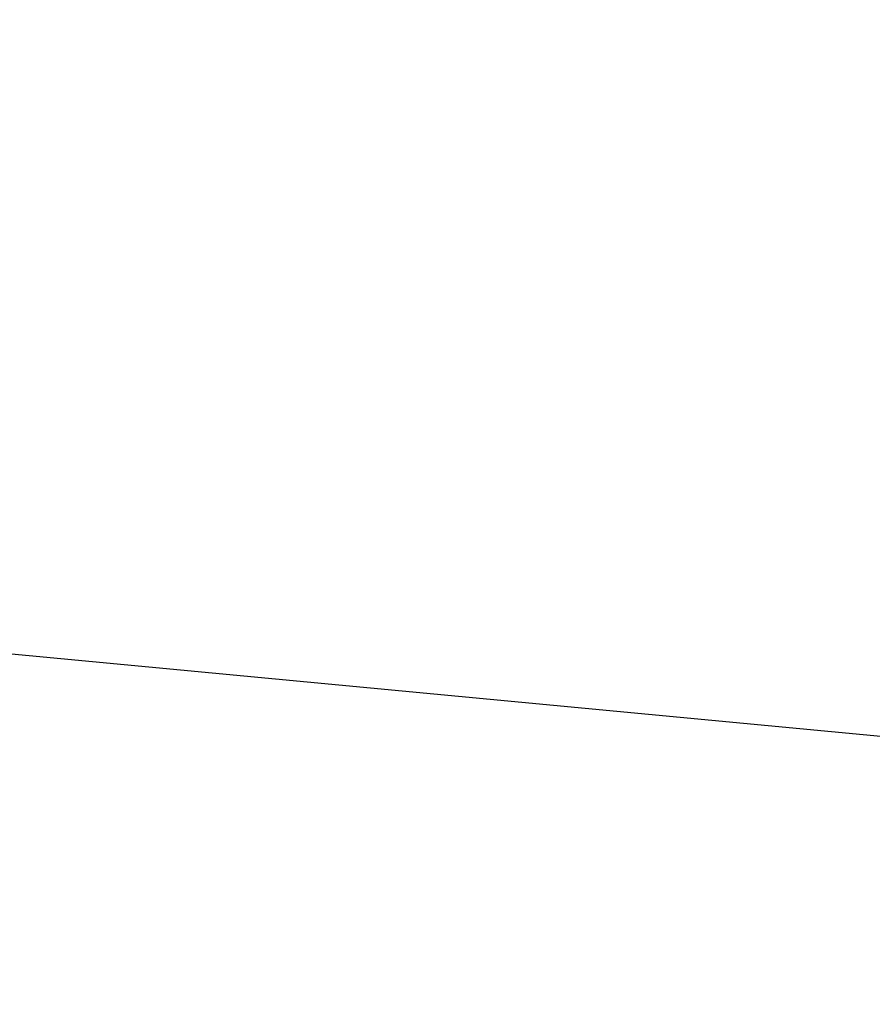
# Model space of a CAD drawing. Extents: x 0 to 363660, y 0 to 4201329.
# Tile 160 of 256: x 360221.73627 to 360221.74104, y 4200495.46029 to 4200495.46581. Entities that reach past the tile are written whole.
import ezdxf

# ---------------------------------------------------------------- set-up
doc = ezdxf.new("R2010")
doc.units = 0
doc.header["$LTSCALE"] = 0.5
doc.header["$MEASUREMENT"] = 0
doc.layers.add('(032) Горизонтали утолщенные', color=32, linetype='Continuous', lineweight=30)

# ---------------------------------------------------------------- blocks, each defined once
blk = doc.blocks.new('gergrgrre')
at = {"layer": '(032) Горизонтали утолщенные', "color": 32}
blk.add_polyline3d([(360221.745167, 4200495.4614065, 546), (360220.39, 4200495.589996, 546), (360218.98, 4200495.690002, 546), (360217.57, 4200495.739998, 546), (360216.2, 4200495.730003, 546), (360214.9, 4200495.639999, 546), (360213.68, 4200495.480003, 546), (360212.51, 4200495.25, 546), (360211.4, 4200494.949997, 546), (360210.33, 4200494.580002, 546), (360209.3, 4200494.139999, 546), (360208.29, 4200493.629997, 546), (360207.29, 4200493.059998, 546), (360206.32, 4200492.410004, 546), (360205.37, 4200491.68, 546), (360204.44, 4200490.860001, 546)], dxfattribs=at)
blk.add_polyline3d([(360221.745167, 4200495.4614065, 546), (360220.39, 4200495.589996, 546), (360218.98, 4200495.690002, 546), (360217.57, 4200495.739998, 546), (360216.2, 4200495.730003, 546), (360214.9, 4200495.639999, 546), (360213.68, 4200495.480003, 546), (360212.51, 4200495.25, 546), (360211.4, 4200494.949997, 546), (360210.33, 4200494.580002, 546), (360209.3, 4200494.139999, 546), (360208.29, 4200493.629997, 546), (360207.29, 4200493.059998, 546), (360206.32, 4200492.410004, 546), (360205.37, 4200491.68, 546), (360204.44, 4200490.860001, 546)], dxfattribs=at)
blk.add_polyline3d([(360221.745167, 4200495.4614065, 546), (360220.39, 4200495.589996, 546), (360218.98, 4200495.690002, 546), (360217.57, 4200495.739998, 546), (360216.2, 4200495.730003, 546), (360214.9, 4200495.639999, 546), (360213.68, 4200495.480003, 546), (360212.51, 4200495.25, 546), (360211.4, 4200494.949997, 546), (360210.33, 4200494.580002, 546), (360209.3, 4200494.139999, 546), (360208.29, 4200493.629997, 546), (360207.29, 4200493.059998, 546), (360206.32, 4200492.410004, 546), (360205.37, 4200491.68, 546), (360204.44, 4200490.860001, 546)], dxfattribs=at)
blk.add_polyline3d([(360221.745167, 4200495.4614065, 546), (360220.39, 4200495.589996, 546), (360218.98, 4200495.690002, 546), (360217.57, 4200495.739998, 546), (360216.2, 4200495.730003, 546), (360214.9, 4200495.639999, 546), (360213.68, 4200495.480003, 546), (360212.51, 4200495.25, 546), (360211.4, 4200494.949997, 546), (360210.33, 4200494.580002, 546), (360209.3, 4200494.139999, 546), (360208.29, 4200493.629997, 546), (360207.29, 4200493.059998, 546), (360206.32, 4200492.410004, 546), (360205.37, 4200491.68, 546), (360204.44, 4200490.860001, 546)], dxfattribs=at)
blk.add_polyline3d([(360221.745167, 4200495.4614065, 546), (360220.39, 4200495.589996, 546), (360218.98, 4200495.690002, 546), (360217.57, 4200495.739998, 546), (360216.2, 4200495.730003, 546), (360214.9, 4200495.639999, 546), (360213.68, 4200495.480003, 546), (360212.51, 4200495.25, 546), (360211.4, 4200494.949997, 546), (360210.33, 4200494.580002, 546), (360209.3, 4200494.139999, 546), (360208.29, 4200493.629997, 546), (360207.29, 4200493.059998, 546), (360206.32, 4200492.410004, 546), (360205.37, 4200491.68, 546), (360204.44, 4200490.860001, 546)], dxfattribs=at)
blk.add_polyline3d([(360221.745167, 4200495.4614065, 546), (360220.39, 4200495.589996, 546), (360218.98, 4200495.690002, 546), (360217.57, 4200495.739998, 546), (360216.2, 4200495.730003, 546), (360214.9, 4200495.639999, 546), (360213.68, 4200495.480003, 546), (360212.51, 4200495.25, 546), (360211.4, 4200494.949997, 546), (360210.33, 4200494.580002, 546), (360209.3, 4200494.139999, 546), (360208.29, 4200493.629997, 546), (360207.29, 4200493.059998, 546), (360206.32, 4200492.410004, 546), (360205.37, 4200491.68, 546), (360204.44, 4200490.860001, 546)], dxfattribs=at)
blk.add_polyline3d([(360221.745167, 4200495.4614065, 546), (360220.39, 4200495.589996, 546), (360218.98, 4200495.690002, 546), (360217.57, 4200495.739998, 546), (360216.2, 4200495.730003, 546), (360214.9, 4200495.639999, 546), (360213.68, 4200495.480003, 546), (360212.51, 4200495.25, 546), (360211.4, 4200494.949997, 546), (360210.33, 4200494.580002, 546), (360209.3, 4200494.139999, 546), (360208.29, 4200493.629997, 546), (360207.29, 4200493.059998, 546), (360206.32, 4200492.410004, 546), (360205.37, 4200491.68, 546), (360204.44, 4200490.860001, 546)], dxfattribs=at)
blk.add_polyline3d([(360221.745167, 4200495.4614065, 546), (360220.39, 4200495.589996, 546), (360218.98, 4200495.690002, 546), (360217.57, 4200495.739998, 546), (360216.2, 4200495.730003, 546), (360214.9, 4200495.639999, 546), (360213.68, 4200495.480003, 546), (360212.51, 4200495.25, 546), (360211.4, 4200494.949997, 546), (360210.33, 4200494.580002, 546), (360209.3, 4200494.139999, 546), (360208.29, 4200493.629997, 546), (360207.29, 4200493.059998, 546), (360206.32, 4200492.410004, 546), (360205.37, 4200491.68, 546), (360204.44, 4200490.860001, 546)], dxfattribs=at)
blk.add_polyline3d([(360221.745167, 4200495.4614065, 546), (360220.39, 4200495.589996, 546), (360218.98, 4200495.690002, 546), (360217.57, 4200495.739998, 546), (360216.2, 4200495.730003, 546), (360214.9, 4200495.639999, 546), (360213.68, 4200495.480003, 546), (360212.51, 4200495.25, 546), (360211.4, 4200494.949997, 546), (360210.33, 4200494.580002, 546), (360209.3, 4200494.139999, 546), (360208.29, 4200493.629997, 546), (360207.29, 4200493.059998, 546), (360206.32, 4200492.410004, 546), (360205.37, 4200491.68, 546), (360204.44, 4200490.860001, 546)], dxfattribs=at)
blk.add_polyline3d([(360221.745167, 4200495.4614065, 546), (360220.39, 4200495.589996, 546), (360218.98, 4200495.690002, 546), (360217.57, 4200495.739998, 546), (360216.2, 4200495.730003, 546), (360214.9, 4200495.639999, 546), (360213.68, 4200495.480003, 546), (360212.51, 4200495.25, 546), (360211.4, 4200494.949997, 546), (360210.33, 4200494.580002, 546), (360209.3, 4200494.139999, 546), (360208.29, 4200493.629997, 546), (360207.29, 4200493.059998, 546), (360206.32, 4200492.410004, 546), (360205.37, 4200491.68, 546), (360204.44, 4200490.860001, 546)], dxfattribs=at)
blk.add_polyline3d([(360221.745167, 4200495.4614065, 546), (360220.39, 4200495.589996, 546), (360218.98, 4200495.690002, 546), (360217.57, 4200495.739998, 546), (360216.2, 4200495.730003, 546), (360214.9, 4200495.639999, 546), (360213.68, 4200495.480003, 546), (360212.51, 4200495.25, 546), (360211.4, 4200494.949997, 546), (360210.33, 4200494.580002, 546), (360209.3, 4200494.139999, 546), (360208.29, 4200493.629997, 546), (360207.29, 4200493.059998, 546), (360206.32, 4200492.410004, 546), (360205.37, 4200491.68, 546), (360204.44, 4200490.860001, 546)], dxfattribs=at)
blk.add_polyline3d([(360221.745167, 4200495.4614065, 546), (360220.39, 4200495.589996, 546), (360218.98, 4200495.690002, 546), (360217.57, 4200495.739998, 546), (360216.2, 4200495.730003, 546), (360214.9, 4200495.639999, 546), (360213.68, 4200495.480003, 546), (360212.51, 4200495.25, 546), (360211.4, 4200494.949997, 546), (360210.33, 4200494.580002, 546), (360209.3, 4200494.139999, 546), (360208.29, 4200493.629997, 546), (360207.29, 4200493.059998, 546), (360206.32, 4200492.410004, 546), (360205.37, 4200491.68, 546), (360204.44, 4200490.860001, 546)], dxfattribs=at)
blk.add_polyline3d([(360221.745167, 4200495.4614065, 546), (360220.39, 4200495.589996, 546), (360218.98, 4200495.690002, 546), (360217.57, 4200495.739998, 546), (360216.2, 4200495.730003, 546), (360214.9, 4200495.639999, 546), (360213.68, 4200495.480003, 546), (360212.51, 4200495.25, 546), (360211.4, 4200494.949997, 546), (360210.33, 4200494.580002, 546), (360209.3, 4200494.139999, 546), (360208.29, 4200493.629997, 546), (360207.29, 4200493.059998, 546), (360206.32, 4200492.410004, 546), (360205.37, 4200491.68, 546), (360204.44, 4200490.860001, 546)], dxfattribs=at)
blk.add_polyline3d([(360221.745167, 4200495.4614065, 546), (360220.39, 4200495.589996, 546), (360218.98, 4200495.690002, 546), (360217.57, 4200495.739998, 546), (360216.2, 4200495.730003, 546), (360214.9, 4200495.639999, 546), (360213.68, 4200495.480003, 546), (360212.51, 4200495.25, 546), (360211.4, 4200494.949997, 546), (360210.33, 4200494.580002, 546), (360209.3, 4200494.139999, 546), (360208.29, 4200493.629997, 546), (360207.29, 4200493.059998, 546), (360206.32, 4200492.410004, 546), (360205.37, 4200491.68, 546), (360204.44, 4200490.860001, 546)], dxfattribs=at)
blk.add_polyline3d([(360221.745167, 4200495.4614065, 546), (360220.39, 4200495.589996, 546), (360218.98, 4200495.690002, 546), (360217.57, 4200495.739998, 546), (360216.2, 4200495.730003, 546), (360214.9, 4200495.639999, 546), (360213.68, 4200495.480003, 546), (360212.51, 4200495.25, 546), (360211.4, 4200494.949997, 546), (360210.33, 4200494.580002, 546), (360209.3, 4200494.139999, 546), (360208.29, 4200493.629997, 546), (360207.29, 4200493.059998, 546), (360206.32, 4200492.410004, 546), (360205.37, 4200491.68, 546), (360204.44, 4200490.860001, 546)], dxfattribs=at)
blk.add_polyline3d([(360221.745167, 4200495.4614065, 546), (360220.39, 4200495.589996, 546), (360218.98, 4200495.690002, 546), (360217.57, 4200495.739998, 546), (360216.2, 4200495.730003, 546), (360214.9, 4200495.639999, 546), (360213.68, 4200495.480003, 546), (360212.51, 4200495.25, 546), (360211.4, 4200494.949997, 546), (360210.33, 4200494.580002, 546), (360209.3, 4200494.139999, 546), (360208.29, 4200493.629997, 546), (360207.29, 4200493.059998, 546), (360206.32, 4200492.410004, 546), (360205.37, 4200491.68, 546), (360204.44, 4200490.860001, 546)], dxfattribs=at)
blk.add_polyline3d([(360221.745167, 4200495.4614065, 546), (360220.39, 4200495.589996, 546), (360218.98, 4200495.690002, 546), (360217.57, 4200495.739998, 546), (360216.2, 4200495.730003, 546), (360214.9, 4200495.639999, 546), (360213.68, 4200495.480003, 546), (360212.51, 4200495.25, 546), (360211.4, 4200494.949997, 546), (360210.33, 4200494.580002, 546), (360209.3, 4200494.139999, 546), (360208.29, 4200493.629997, 546), (360207.29, 4200493.059998, 546), (360206.32, 4200492.410004, 546), (360205.37, 4200491.68, 546), (360204.44, 4200490.860001, 546)], dxfattribs=at)
blk.add_polyline3d([(360221.745167, 4200495.4614065, 546), (360220.39, 4200495.589996, 546), (360218.98, 4200495.690002, 546), (360217.57, 4200495.739998, 546), (360216.2, 4200495.730003, 546), (360214.9, 4200495.639999, 546), (360213.68, 4200495.480003, 546), (360212.51, 4200495.25, 546), (360211.4, 4200494.949997, 546), (360210.33, 4200494.580002, 546), (360209.3, 4200494.139999, 546), (360208.29, 4200493.629997, 546), (360207.29, 4200493.059998, 546), (360206.32, 4200492.410004, 546), (360205.37, 4200491.68, 546), (360204.44, 4200490.860001, 546)], dxfattribs=at)
blk.add_polyline3d([(360221.745167, 4200495.4614065, 546), (360220.39, 4200495.589996, 546), (360218.98, 4200495.690002, 546), (360217.57, 4200495.739998, 546), (360216.2, 4200495.730003, 546), (360214.9, 4200495.639999, 546), (360213.68, 4200495.480003, 546), (360212.51, 4200495.25, 546), (360211.4, 4200494.949997, 546), (360210.33, 4200494.580002, 546), (360209.3, 4200494.139999, 546), (360208.29, 4200493.629997, 546), (360207.29, 4200493.059998, 546), (360206.32, 4200492.410004, 546), (360205.37, 4200491.68, 546), (360204.44, 4200490.860001, 546)], dxfattribs=at)
blk.add_polyline3d([(360221.745167, 4200495.4614065, 546), (360220.39, 4200495.589996, 546), (360218.98, 4200495.690002, 546), (360217.57, 4200495.739998, 546), (360216.2, 4200495.730003, 546), (360214.9, 4200495.639999, 546), (360213.68, 4200495.480003, 546), (360212.51, 4200495.25, 546), (360211.4, 4200494.949997, 546), (360210.33, 4200494.580002, 546), (360209.3, 4200494.139999, 546), (360208.29, 4200493.629997, 546), (360207.29, 4200493.059998, 546), (360206.32, 4200492.410004, 546), (360205.37, 4200491.68, 546), (360204.44, 4200490.860001, 546)], dxfattribs=at)
blk.add_polyline3d([(360221.745167, 4200495.4614065, 546), (360220.39, 4200495.589996, 546), (360218.98, 4200495.690002, 546), (360217.57, 4200495.739998, 546), (360216.2, 4200495.730003, 546), (360214.9, 4200495.639999, 546), (360213.68, 4200495.480003, 546), (360212.51, 4200495.25, 546), (360211.4, 4200494.949997, 546), (360210.33, 4200494.580002, 546), (360209.3, 4200494.139999, 546), (360208.29, 4200493.629997, 546), (360207.29, 4200493.059998, 546), (360206.32, 4200492.410004, 546), (360205.37, 4200491.68, 546), (360204.44, 4200490.860001, 546)], dxfattribs=at)
blk.add_polyline3d([(360221.745167, 4200495.4614065, 546), (360220.39, 4200495.589996, 546), (360218.98, 4200495.690002, 546), (360217.57, 4200495.739998, 546), (360216.2, 4200495.730003, 546), (360214.9, 4200495.639999, 546), (360213.68, 4200495.480003, 546), (360212.51, 4200495.25, 546), (360211.4, 4200494.949997, 546), (360210.33, 4200494.580002, 546), (360209.3, 4200494.139999, 546), (360208.29, 4200493.629997, 546), (360207.29, 4200493.059998, 546), (360206.32, 4200492.410004, 546), (360205.37, 4200491.68, 546), (360204.44, 4200490.860001, 546)], dxfattribs=at)
blk.add_polyline3d([(360221.745167, 4200495.4614065, 546), (360220.39, 4200495.589996, 546), (360218.98, 4200495.690002, 546), (360217.57, 4200495.739998, 546), (360216.2, 4200495.730003, 546), (360214.9, 4200495.639999, 546), (360213.68, 4200495.480003, 546), (360212.51, 4200495.25, 546), (360211.4, 4200494.949997, 546), (360210.33, 4200494.580002, 546), (360209.3, 4200494.139999, 546), (360208.29, 4200493.629997, 546), (360207.29, 4200493.059998, 546), (360206.32, 4200492.410004, 546), (360205.37, 4200491.68, 546), (360204.44, 4200490.860001, 546)], dxfattribs=at)
blk.add_polyline3d([(360221.745167, 4200495.4614065, 546), (360220.39, 4200495.589996, 546), (360218.98, 4200495.690002, 546), (360217.57, 4200495.739998, 546), (360216.2, 4200495.730003, 546), (360214.9, 4200495.639999, 546), (360213.68, 4200495.480003, 546), (360212.51, 4200495.25, 546), (360211.4, 4200494.949997, 546), (360210.33, 4200494.580002, 546), (360209.3, 4200494.139999, 546), (360208.29, 4200493.629997, 546), (360207.29, 4200493.059998, 546), (360206.32, 4200492.410004, 546), (360205.37, 4200491.68, 546), (360204.44, 4200490.860001, 546)], dxfattribs=at)
blk.add_polyline3d([(360221.745167, 4200495.4614065, 546), (360220.39, 4200495.589996, 546), (360218.98, 4200495.690002, 546), (360217.57, 4200495.739998, 546), (360216.2, 4200495.730003, 546), (360214.9, 4200495.639999, 546), (360213.68, 4200495.480003, 546), (360212.51, 4200495.25, 546), (360211.4, 4200494.949997, 546), (360210.33, 4200494.580002, 546), (360209.3, 4200494.139999, 546), (360208.29, 4200493.629997, 546), (360207.29, 4200493.059998, 546), (360206.32, 4200492.410004, 546), (360205.37, 4200491.68, 546), (360204.44, 4200490.860001, 546)], dxfattribs=at)
blk.add_polyline3d([(360221.745167, 4200495.4614065, 546), (360220.39, 4200495.589996, 546), (360218.98, 4200495.690002, 546), (360217.57, 4200495.739998, 546), (360216.2, 4200495.730003, 546), (360214.9, 4200495.639999, 546), (360213.68, 4200495.480003, 546), (360212.51, 4200495.25, 546), (360211.4, 4200494.949997, 546), (360210.33, 4200494.580002, 546), (360209.3, 4200494.139999, 546), (360208.29, 4200493.629997, 546), (360207.29, 4200493.059998, 546), (360206.32, 4200492.410004, 546), (360205.37, 4200491.68, 546), (360204.44, 4200490.860001, 546)], dxfattribs=at)
blk.add_polyline3d([(360221.745167, 4200495.4614065, 546), (360220.39, 4200495.589996, 546), (360218.98, 4200495.690002, 546), (360217.57, 4200495.739998, 546), (360216.2, 4200495.730003, 546), (360214.9, 4200495.639999, 546), (360213.68, 4200495.480003, 546), (360212.51, 4200495.25, 546), (360211.4, 4200494.949997, 546), (360210.33, 4200494.580002, 546), (360209.3, 4200494.139999, 546), (360208.29, 4200493.629997, 546), (360207.29, 4200493.059998, 546), (360206.32, 4200492.410004, 546), (360205.37, 4200491.68, 546), (360204.44, 4200490.860001, 546)], dxfattribs=at)
blk.add_polyline3d([(360221.745167, 4200495.4614065, 546), (360220.39, 4200495.589996, 546), (360218.98, 4200495.690002, 546), (360217.57, 4200495.739998, 546), (360216.2, 4200495.730003, 546), (360214.9, 4200495.639999, 546), (360213.68, 4200495.480003, 546), (360212.51, 4200495.25, 546), (360211.4, 4200494.949997, 546), (360210.33, 4200494.580002, 546), (360209.3, 4200494.139999, 546), (360208.29, 4200493.629997, 546), (360207.29, 4200493.059998, 546), (360206.32, 4200492.410004, 546), (360205.37, 4200491.68, 546), (360204.44, 4200490.860001, 546)], dxfattribs=at)
blk.add_polyline3d([(360221.745167, 4200495.4614065, 546), (360220.39, 4200495.589996, 546), (360218.98, 4200495.690002, 546), (360217.57, 4200495.739998, 546), (360216.2, 4200495.730003, 546), (360214.9, 4200495.639999, 546), (360213.68, 4200495.480003, 546), (360212.51, 4200495.25, 546), (360211.4, 4200494.949997, 546), (360210.33, 4200494.580002, 546), (360209.3, 4200494.139999, 546), (360208.29, 4200493.629997, 546), (360207.29, 4200493.059998, 546), (360206.32, 4200492.410004, 546), (360205.37, 4200491.68, 546), (360204.44, 4200490.860001, 546)], dxfattribs=at)
blk.add_polyline3d([(360221.745167, 4200495.4614065, 546), (360220.39, 4200495.589996, 546), (360218.98, 4200495.690002, 546), (360217.57, 4200495.739998, 546), (360216.2, 4200495.730003, 546), (360214.9, 4200495.639999, 546), (360213.68, 4200495.480003, 546), (360212.51, 4200495.25, 546), (360211.4, 4200494.949997, 546), (360210.33, 4200494.580002, 546), (360209.3, 4200494.139999, 546), (360208.29, 4200493.629997, 546), (360207.29, 4200493.059998, 546), (360206.32, 4200492.410004, 546), (360205.37, 4200491.68, 546), (360204.44, 4200490.860001, 546)], dxfattribs=at)
blk.add_polyline3d([(360221.745167, 4200495.4614065, 546), (360220.39, 4200495.589996, 546), (360218.98, 4200495.690002, 546), (360217.57, 4200495.739998, 546), (360216.2, 4200495.730003, 546), (360214.9, 4200495.639999, 546), (360213.68, 4200495.480003, 546), (360212.51, 4200495.25, 546), (360211.4, 4200494.949997, 546), (360210.33, 4200494.580002, 546), (360209.3, 4200494.139999, 546), (360208.29, 4200493.629997, 546), (360207.29, 4200493.059998, 546), (360206.32, 4200492.410004, 546), (360205.37, 4200491.68, 546), (360204.44, 4200490.860001, 546)], dxfattribs=at)
blk.add_polyline3d([(360221.745167, 4200495.4614065, 546), (360220.39, 4200495.589996, 546), (360218.98, 4200495.690002, 546), (360217.57, 4200495.739998, 546), (360216.2, 4200495.730003, 546), (360214.9, 4200495.639999, 546), (360213.68, 4200495.480003, 546), (360212.51, 4200495.25, 546), (360211.4, 4200494.949997, 546), (360210.33, 4200494.580002, 546), (360209.3, 4200494.139999, 546), (360208.29, 4200493.629997, 546), (360207.29, 4200493.059998, 546), (360206.32, 4200492.410004, 546), (360205.37, 4200491.68, 546), (360204.44, 4200490.860001, 546)], dxfattribs=at)
blk.add_polyline3d([(360221.745167, 4200495.4614065, 546), (360220.39, 4200495.589996, 546), (360218.98, 4200495.690002, 546), (360217.57, 4200495.739998, 546), (360216.2, 4200495.730003, 546), (360214.9, 4200495.639999, 546), (360213.68, 4200495.480003, 546), (360212.51, 4200495.25, 546), (360211.4, 4200494.949997, 546), (360210.33, 4200494.580002, 546), (360209.3, 4200494.139999, 546), (360208.29, 4200493.629997, 546), (360207.29, 4200493.059998, 546), (360206.32, 4200492.410004, 546), (360205.37, 4200491.68, 546), (360204.44, 4200490.860001, 546)], dxfattribs=at)
blk.add_polyline3d([(360221.745167, 4200495.4614065, 546), (360220.39, 4200495.589996, 546), (360218.98, 4200495.690002, 546), (360217.57, 4200495.739998, 546), (360216.2, 4200495.730003, 546), (360214.9, 4200495.639999, 546), (360213.68, 4200495.480003, 546), (360212.51, 4200495.25, 546), (360211.4, 4200494.949997, 546), (360210.33, 4200494.580002, 546), (360209.3, 4200494.139999, 546), (360208.29, 4200493.629997, 546), (360207.29, 4200493.059998, 546), (360206.32, 4200492.410004, 546), (360205.37, 4200491.68, 546), (360204.44, 4200490.860001, 546)], dxfattribs=at)
blk.add_polyline3d([(360221.745167, 4200495.4614065, 546), (360220.39, 4200495.589996, 546), (360218.98, 4200495.690002, 546), (360217.57, 4200495.739998, 546), (360216.2, 4200495.730003, 546), (360214.9, 4200495.639999, 546), (360213.68, 4200495.480003, 546), (360212.51, 4200495.25, 546), (360211.4, 4200494.949997, 546), (360210.33, 4200494.580002, 546), (360209.3, 4200494.139999, 546), (360208.29, 4200493.629997, 546), (360207.29, 4200493.059998, 546), (360206.32, 4200492.410004, 546), (360205.37, 4200491.68, 546), (360204.44, 4200490.860001, 546)], dxfattribs=at)
blk.add_polyline3d([(360221.745167, 4200495.4614065, 546), (360220.39, 4200495.589996, 546), (360218.98, 4200495.690002, 546), (360217.57, 4200495.739998, 546), (360216.2, 4200495.730003, 546), (360214.9, 4200495.639999, 546), (360213.68, 4200495.480003, 546), (360212.51, 4200495.25, 546), (360211.4, 4200494.949997, 546), (360210.33, 4200494.580002, 546), (360209.3, 4200494.139999, 546), (360208.29, 4200493.629997, 546), (360207.29, 4200493.059998, 546), (360206.32, 4200492.410004, 546), (360205.37, 4200491.68, 546), (360204.44, 4200490.860001, 546)], dxfattribs=at)
blk.add_polyline3d([(360221.745167, 4200495.4614065, 546), (360220.39, 4200495.589996, 546), (360218.98, 4200495.690002, 546), (360217.57, 4200495.739998, 546), (360216.2, 4200495.730003, 546), (360214.9, 4200495.639999, 546), (360213.68, 4200495.480003, 546), (360212.51, 4200495.25, 546), (360211.4, 4200494.949997, 546), (360210.33, 4200494.580002, 546), (360209.3, 4200494.139999, 546), (360208.29, 4200493.629997, 546), (360207.29, 4200493.059998, 546), (360206.32, 4200492.410004, 546), (360205.37, 4200491.68, 546), (360204.44, 4200490.860001, 546)], dxfattribs=at)
blk.add_polyline3d([(360221.745167, 4200495.4614065, 546), (360220.39, 4200495.589996, 546), (360218.98, 4200495.690002, 546), (360217.57, 4200495.739998, 546), (360216.2, 4200495.730003, 546), (360214.9, 4200495.639999, 546), (360213.68, 4200495.480003, 546), (360212.51, 4200495.25, 546), (360211.4, 4200494.949997, 546), (360210.33, 4200494.580002, 546), (360209.3, 4200494.139999, 546), (360208.29, 4200493.629997, 546), (360207.29, 4200493.059998, 546), (360206.32, 4200492.410004, 546), (360205.37, 4200491.68, 546), (360204.44, 4200490.860001, 546)], dxfattribs=at)
blk.add_polyline3d([(360221.745167, 4200495.4614065, 546), (360220.39, 4200495.589996, 546), (360218.98, 4200495.690002, 546), (360217.57, 4200495.739998, 546), (360216.2, 4200495.730003, 546), (360214.9, 4200495.639999, 546), (360213.68, 4200495.480003, 546), (360212.51, 4200495.25, 546), (360211.4, 4200494.949997, 546), (360210.33, 4200494.580002, 546), (360209.3, 4200494.139999, 546), (360208.29, 4200493.629997, 546), (360207.29, 4200493.059998, 546), (360206.32, 4200492.410004, 546), (360205.37, 4200491.68, 546), (360204.44, 4200490.860001, 546)], dxfattribs=at)
blk.add_polyline3d([(360221.745167, 4200495.4614065, 546), (360220.39, 4200495.589996, 546), (360218.98, 4200495.690002, 546), (360217.57, 4200495.739998, 546), (360216.2, 4200495.730003, 546), (360214.9, 4200495.639999, 546), (360213.68, 4200495.480003, 546), (360212.51, 4200495.25, 546), (360211.4, 4200494.949997, 546), (360210.33, 4200494.580002, 546), (360209.3, 4200494.139999, 546), (360208.29, 4200493.629997, 546), (360207.29, 4200493.059998, 546), (360206.32, 4200492.410004, 546), (360205.37, 4200491.68, 546), (360204.44, 4200490.860001, 546)], dxfattribs=at)
blk.add_polyline3d([(360221.745167, 4200495.4614065, 546), (360220.39, 4200495.589996, 546), (360218.98, 4200495.690002, 546), (360217.57, 4200495.739998, 546), (360216.2, 4200495.730003, 546), (360214.9, 4200495.639999, 546), (360213.68, 4200495.480003, 546), (360212.51, 4200495.25, 546), (360211.4, 4200494.949997, 546), (360210.33, 4200494.580002, 546), (360209.3, 4200494.139999, 546), (360208.29, 4200493.629997, 546), (360207.29, 4200493.059998, 546), (360206.32, 4200492.410004, 546), (360205.37, 4200491.68, 546), (360204.44, 4200490.860001, 546)], dxfattribs=at)
blk.add_polyline3d([(360221.745167, 4200495.4614065, 546), (360220.39, 4200495.589996, 546), (360218.98, 4200495.690002, 546), (360217.57, 4200495.739998, 546), (360216.2, 4200495.730003, 546), (360214.9, 4200495.639999, 546), (360213.68, 4200495.480003, 546), (360212.51, 4200495.25, 546), (360211.4, 4200494.949997, 546), (360210.33, 4200494.580002, 546), (360209.3, 4200494.139999, 546), (360208.29, 4200493.629997, 546), (360207.29, 4200493.059998, 546), (360206.32, 4200492.410004, 546), (360205.37, 4200491.68, 546), (360204.44, 4200490.860001, 546)], dxfattribs=at)
blk.add_polyline3d([(360221.745167, 4200495.4614065, 546), (360220.39, 4200495.589996, 546), (360218.98, 4200495.690002, 546), (360217.57, 4200495.739998, 546), (360216.2, 4200495.730003, 546), (360214.9, 4200495.639999, 546), (360213.68, 4200495.480003, 546), (360212.51, 4200495.25, 546), (360211.4, 4200494.949997, 546), (360210.33, 4200494.580002, 546), (360209.3, 4200494.139999, 546), (360208.29, 4200493.629997, 546), (360207.29, 4200493.059998, 546), (360206.32, 4200492.410004, 546), (360205.37, 4200491.68, 546), (360204.44, 4200490.860001, 546)], dxfattribs=at)
blk.add_polyline3d([(360221.745167, 4200495.4614065, 546), (360220.39, 4200495.589996, 546), (360218.98, 4200495.690002, 546), (360217.57, 4200495.739998, 546), (360216.2, 4200495.730003, 546), (360214.9, 4200495.639999, 546), (360213.68, 4200495.480003, 546), (360212.51, 4200495.25, 546), (360211.4, 4200494.949997, 546), (360210.33, 4200494.580002, 546), (360209.3, 4200494.139999, 546), (360208.29, 4200493.629997, 546), (360207.29, 4200493.059998, 546), (360206.32, 4200492.410004, 546), (360205.37, 4200491.68, 546), (360204.44, 4200490.860001, 546)], dxfattribs=at)
blk.add_polyline3d([(360221.745167, 4200495.4614065, 546), (360220.39, 4200495.589996, 546), (360218.98, 4200495.690002, 546), (360217.57, 4200495.739998, 546), (360216.2, 4200495.730003, 546), (360214.9, 4200495.639999, 546), (360213.68, 4200495.480003, 546), (360212.51, 4200495.25, 546), (360211.4, 4200494.949997, 546), (360210.33, 4200494.580002, 546), (360209.3, 4200494.139999, 546), (360208.29, 4200493.629997, 546), (360207.29, 4200493.059998, 546), (360206.32, 4200492.410004, 546), (360205.37, 4200491.68, 546), (360204.44, 4200490.860001, 546)], dxfattribs=at)
blk.add_polyline3d([(360221.745167, 4200495.4614065, 546), (360220.39, 4200495.589996, 546), (360218.98, 4200495.690002, 546), (360217.57, 4200495.739998, 546), (360216.2, 4200495.730003, 546), (360214.9, 4200495.639999, 546), (360213.68, 4200495.480003, 546), (360212.51, 4200495.25, 546), (360211.4, 4200494.949997, 546), (360210.33, 4200494.580002, 546), (360209.3, 4200494.139999, 546), (360208.29, 4200493.629997, 546), (360207.29, 4200493.059998, 546), (360206.32, 4200492.410004, 546), (360205.37, 4200491.68, 546), (360204.44, 4200490.860001, 546)], dxfattribs=at)
blk.add_polyline3d([(360221.745167, 4200495.4614065, 546), (360220.39, 4200495.589996, 546), (360218.98, 4200495.690002, 546), (360217.57, 4200495.739998, 546), (360216.2, 4200495.730003, 546), (360214.9, 4200495.639999, 546), (360213.68, 4200495.480003, 546), (360212.51, 4200495.25, 546), (360211.4, 4200494.949997, 546), (360210.33, 4200494.580002, 546), (360209.3, 4200494.139999, 546), (360208.29, 4200493.629997, 546), (360207.29, 4200493.059998, 546), (360206.32, 4200492.410004, 546), (360205.37, 4200491.68, 546), (360204.44, 4200490.860001, 546)], dxfattribs=at)
blk.add_polyline3d([(360221.745167, 4200495.4614065, 546), (360220.39, 4200495.589996, 546), (360218.98, 4200495.690002, 546), (360217.57, 4200495.739998, 546), (360216.2, 4200495.730003, 546), (360214.9, 4200495.639999, 546), (360213.68, 4200495.480003, 546), (360212.51, 4200495.25, 546), (360211.4, 4200494.949997, 546), (360210.33, 4200494.580002, 546), (360209.3, 4200494.139999, 546), (360208.29, 4200493.629997, 546), (360207.29, 4200493.059998, 546), (360206.32, 4200492.410004, 546), (360205.37, 4200491.68, 546), (360204.44, 4200490.860001, 546)], dxfattribs=at)
blk.add_polyline3d([(360221.745167, 4200495.4614065, 546), (360220.39, 4200495.589996, 546), (360218.98, 4200495.690002, 546), (360217.57, 4200495.739998, 546), (360216.2, 4200495.730003, 546), (360214.9, 4200495.639999, 546), (360213.68, 4200495.480003, 546), (360212.51, 4200495.25, 546), (360211.4, 4200494.949997, 546), (360210.33, 4200494.580002, 546), (360209.3, 4200494.139999, 546), (360208.29, 4200493.629997, 546), (360207.29, 4200493.059998, 546), (360206.32, 4200492.410004, 546), (360205.37, 4200491.68, 546), (360204.44, 4200490.860001, 546)], dxfattribs=at)
blk.add_polyline3d([(360221.745167, 4200495.4614065, 546), (360220.39, 4200495.589996, 546), (360218.98, 4200495.690002, 546), (360217.57, 4200495.739998, 546), (360216.2, 4200495.730003, 546), (360214.9, 4200495.639999, 546), (360213.68, 4200495.480003, 546), (360212.51, 4200495.25, 546), (360211.4, 4200494.949997, 546), (360210.33, 4200494.580002, 546), (360209.3, 4200494.139999, 546), (360208.29, 4200493.629997, 546), (360207.29, 4200493.059998, 546), (360206.32, 4200492.410004, 546), (360205.37, 4200491.68, 546), (360204.44, 4200490.860001, 546)], dxfattribs=at)
blk.add_polyline3d([(360221.745167, 4200495.4614065, 546), (360220.39, 4200495.589996, 546), (360218.98, 4200495.690002, 546), (360217.57, 4200495.739998, 546), (360216.2, 4200495.730003, 546), (360214.9, 4200495.639999, 546), (360213.68, 4200495.480003, 546), (360212.51, 4200495.25, 546), (360211.4, 4200494.949997, 546), (360210.33, 4200494.580002, 546), (360209.3, 4200494.139999, 546), (360208.29, 4200493.629997, 546), (360207.29, 4200493.059998, 546), (360206.32, 4200492.410004, 546), (360205.37, 4200491.68, 546), (360204.44, 4200490.860001, 546)], dxfattribs=at)
blk.add_polyline3d([(360221.745167, 4200495.4614065, 546), (360220.39, 4200495.589996, 546), (360218.98, 4200495.690002, 546), (360217.57, 4200495.739998, 546), (360216.2, 4200495.730003, 546), (360214.9, 4200495.639999, 546), (360213.68, 4200495.480003, 546), (360212.51, 4200495.25, 546), (360211.4, 4200494.949997, 546), (360210.33, 4200494.580002, 546), (360209.3, 4200494.139999, 546), (360208.29, 4200493.629997, 546), (360207.29, 4200493.059998, 546), (360206.32, 4200492.410004, 546), (360205.37, 4200491.68, 546), (360204.44, 4200490.860001, 546)], dxfattribs=at)
blk.add_polyline3d([(360221.745167, 4200495.4614065, 546), (360220.39, 4200495.589996, 546), (360218.98, 4200495.690002, 546), (360217.57, 4200495.739998, 546), (360216.2, 4200495.730003, 546), (360214.9, 4200495.639999, 546), (360213.68, 4200495.480003, 546), (360212.51, 4200495.25, 546), (360211.4, 4200494.949997, 546), (360210.33, 4200494.580002, 546), (360209.3, 4200494.139999, 546), (360208.29, 4200493.629997, 546), (360207.29, 4200493.059998, 546), (360206.32, 4200492.410004, 546), (360205.37, 4200491.68, 546), (360204.44, 4200490.860001, 546)], dxfattribs=at)
blk.add_polyline3d([(360221.745167, 4200495.4614065, 546), (360220.39, 4200495.589996, 546), (360218.98, 4200495.690002, 546), (360217.57, 4200495.739998, 546), (360216.2, 4200495.730003, 546), (360214.9, 4200495.639999, 546), (360213.68, 4200495.480003, 546), (360212.51, 4200495.25, 546), (360211.4, 4200494.949997, 546), (360210.33, 4200494.580002, 546), (360209.3, 4200494.139999, 546), (360208.29, 4200493.629997, 546), (360207.29, 4200493.059998, 546), (360206.32, 4200492.410004, 546), (360205.37, 4200491.68, 546), (360204.44, 4200490.860001, 546)], dxfattribs=at)
blk.add_polyline3d([(360221.745167, 4200495.4614065, 546), (360220.39, 4200495.589996, 546), (360218.98, 4200495.690002, 546), (360217.57, 4200495.739998, 546), (360216.2, 4200495.730003, 546), (360214.9, 4200495.639999, 546), (360213.68, 4200495.480003, 546), (360212.51, 4200495.25, 546), (360211.4, 4200494.949997, 546), (360210.33, 4200494.580002, 546), (360209.3, 4200494.139999, 546), (360208.29, 4200493.629997, 546), (360207.29, 4200493.059998, 546), (360206.32, 4200492.410004, 546), (360205.37, 4200491.68, 546), (360204.44, 4200490.860001, 546)], dxfattribs=at)
blk.add_polyline3d([(360221.745167, 4200495.4614065, 546), (360220.39, 4200495.589996, 546), (360218.98, 4200495.690002, 546), (360217.57, 4200495.739998, 546), (360216.2, 4200495.730003, 546), (360214.9, 4200495.639999, 546), (360213.68, 4200495.480003, 546), (360212.51, 4200495.25, 546), (360211.4, 4200494.949997, 546), (360210.33, 4200494.580002, 546), (360209.3, 4200494.139999, 546), (360208.29, 4200493.629997, 546), (360207.29, 4200493.059998, 546), (360206.32, 4200492.410004, 546), (360205.37, 4200491.68, 546), (360204.44, 4200490.860001, 546)], dxfattribs=at)
blk.add_polyline3d([(360221.745167, 4200495.4614065, 546), (360220.39, 4200495.589996, 546), (360218.98, 4200495.690002, 546), (360217.57, 4200495.739998, 546), (360216.2, 4200495.730003, 546), (360214.9, 4200495.639999, 546), (360213.68, 4200495.480003, 546), (360212.51, 4200495.25, 546), (360211.4, 4200494.949997, 546), (360210.33, 4200494.580002, 546), (360209.3, 4200494.139999, 546), (360208.29, 4200493.629997, 546), (360207.29, 4200493.059998, 546), (360206.32, 4200492.410004, 546), (360205.37, 4200491.68, 546), (360204.44, 4200490.860001, 546)], dxfattribs=at)
blk.add_polyline3d([(360221.745167, 4200495.4614065, 546), (360220.39, 4200495.589996, 546), (360218.98, 4200495.690002, 546), (360217.57, 4200495.739998, 546), (360216.2, 4200495.730003, 546), (360214.9, 4200495.639999, 546), (360213.68, 4200495.480003, 546), (360212.51, 4200495.25, 546), (360211.4, 4200494.949997, 546), (360210.33, 4200494.580002, 546), (360209.3, 4200494.139999, 546), (360208.29, 4200493.629997, 546), (360207.29, 4200493.059998, 546), (360206.32, 4200492.410004, 546), (360205.37, 4200491.68, 546), (360204.44, 4200490.860001, 546)], dxfattribs=at)
blk.add_polyline3d([(360221.745167, 4200495.4614065, 546), (360220.39, 4200495.589996, 546), (360218.98, 4200495.690002, 546), (360217.57, 4200495.739998, 546), (360216.2, 4200495.730003, 546), (360214.9, 4200495.639999, 546), (360213.68, 4200495.480003, 546), (360212.51, 4200495.25, 546), (360211.4, 4200494.949997, 546), (360210.33, 4200494.580002, 546), (360209.3, 4200494.139999, 546), (360208.29, 4200493.629997, 546), (360207.29, 4200493.059998, 546), (360206.32, 4200492.410004, 546), (360205.37, 4200491.68, 546), (360204.44, 4200490.860001, 546)], dxfattribs=at)
blk.add_polyline3d([(360221.745167, 4200495.4614065, 546), (360220.39, 4200495.589996, 546), (360218.98, 4200495.690002, 546), (360217.57, 4200495.739998, 546), (360216.2, 4200495.730003, 546), (360214.9, 4200495.639999, 546), (360213.68, 4200495.480003, 546), (360212.51, 4200495.25, 546), (360211.4, 4200494.949997, 546), (360210.33, 4200494.580002, 546), (360209.3, 4200494.139999, 546), (360208.29, 4200493.629997, 546), (360207.29, 4200493.059998, 546), (360206.32, 4200492.410004, 546), (360205.37, 4200491.68, 546), (360204.44, 4200490.860001, 546)], dxfattribs=at)
blk.add_polyline3d([(360221.745167, 4200495.4614065, 546), (360220.39, 4200495.589996, 546), (360218.98, 4200495.690002, 546), (360217.57, 4200495.739998, 546), (360216.2, 4200495.730003, 546), (360214.9, 4200495.639999, 546), (360213.68, 4200495.480003, 546), (360212.51, 4200495.25, 546), (360211.4, 4200494.949997, 546), (360210.33, 4200494.580002, 546), (360209.3, 4200494.139999, 546), (360208.29, 4200493.629997, 546), (360207.29, 4200493.059998, 546), (360206.32, 4200492.410004, 546), (360205.37, 4200491.68, 546), (360204.44, 4200490.860001, 546)], dxfattribs=at)
blk.add_polyline3d([(360221.745167, 4200495.4614065, 546), (360220.39, 4200495.589996, 546), (360218.98, 4200495.690002, 546), (360217.57, 4200495.739998, 546), (360216.2, 4200495.730003, 546), (360214.9, 4200495.639999, 546), (360213.68, 4200495.480003, 546), (360212.51, 4200495.25, 546), (360211.4, 4200494.949997, 546), (360210.33, 4200494.580002, 546), (360209.3, 4200494.139999, 546), (360208.29, 4200493.629997, 546), (360207.29, 4200493.059998, 546), (360206.32, 4200492.410004, 546), (360205.37, 4200491.68, 546), (360204.44, 4200490.860001, 546)], dxfattribs=at)
blk.add_polyline3d([(360221.745167, 4200495.4614065, 546), (360220.39, 4200495.589996, 546), (360218.98, 4200495.690002, 546), (360217.57, 4200495.739998, 546), (360216.2, 4200495.730003, 546), (360214.9, 4200495.639999, 546), (360213.68, 4200495.480003, 546), (360212.51, 4200495.25, 546), (360211.4, 4200494.949997, 546), (360210.33, 4200494.580002, 546), (360209.3, 4200494.139999, 546), (360208.29, 4200493.629997, 546), (360207.29, 4200493.059998, 546), (360206.32, 4200492.410004, 546), (360205.37, 4200491.68, 546), (360204.44, 4200490.860001, 546)], dxfattribs=at)
blk.add_polyline3d([(360221.745167, 4200495.4614065, 546), (360220.39, 4200495.589996, 546), (360218.98, 4200495.690002, 546), (360217.57, 4200495.739998, 546), (360216.2, 4200495.730003, 546), (360214.9, 4200495.639999, 546), (360213.68, 4200495.480003, 546), (360212.51, 4200495.25, 546), (360211.4, 4200494.949997, 546), (360210.33, 4200494.580002, 546), (360209.3, 4200494.139999, 546), (360208.29, 4200493.629997, 546), (360207.29, 4200493.059998, 546), (360206.32, 4200492.410004, 546), (360205.37, 4200491.68, 546), (360204.44, 4200490.860001, 546)], dxfattribs=at)
blk.add_polyline3d([(360221.745167, 4200495.4614065, 546), (360220.39, 4200495.589996, 546), (360218.98, 4200495.690002, 546), (360217.57, 4200495.739998, 546), (360216.2, 4200495.730003, 546), (360214.9, 4200495.639999, 546), (360213.68, 4200495.480003, 546), (360212.51, 4200495.25, 546), (360211.4, 4200494.949997, 546), (360210.33, 4200494.580002, 546), (360209.3, 4200494.139999, 546), (360208.29, 4200493.629997, 546), (360207.29, 4200493.059998, 546), (360206.32, 4200492.410004, 546), (360205.37, 4200491.68, 546), (360204.44, 4200490.860001, 546)], dxfattribs=at)
blk.add_polyline3d([(360221.745167, 4200495.4614065, 546), (360220.39, 4200495.589996, 546), (360218.98, 4200495.690002, 546), (360217.57, 4200495.739998, 546), (360216.2, 4200495.730003, 546), (360214.9, 4200495.639999, 546), (360213.68, 4200495.480003, 546), (360212.51, 4200495.25, 546), (360211.4, 4200494.949997, 546), (360210.33, 4200494.580002, 546), (360209.3, 4200494.139999, 546), (360208.29, 4200493.629997, 546), (360207.29, 4200493.059998, 546), (360206.32, 4200492.410004, 546), (360205.37, 4200491.68, 546), (360204.44, 4200490.860001, 546)], dxfattribs=at)
blk.add_polyline3d([(360221.745167, 4200495.4614065, 546), (360220.39, 4200495.589996, 546), (360218.98, 4200495.690002, 546), (360217.57, 4200495.739998, 546), (360216.2, 4200495.730003, 546), (360214.9, 4200495.639999, 546), (360213.68, 4200495.480003, 546), (360212.51, 4200495.25, 546), (360211.4, 4200494.949997, 546), (360210.33, 4200494.580002, 546), (360209.3, 4200494.139999, 546), (360208.29, 4200493.629997, 546), (360207.29, 4200493.059998, 546), (360206.32, 4200492.410004, 546), (360205.37, 4200491.68, 546), (360204.44, 4200490.860001, 546)], dxfattribs=at)
blk.add_polyline3d([(360221.745167, 4200495.4614065, 546), (360220.39, 4200495.589996, 546), (360218.98, 4200495.690002, 546), (360217.57, 4200495.739998, 546), (360216.2, 4200495.730003, 546), (360214.9, 4200495.639999, 546), (360213.68, 4200495.480003, 546), (360212.51, 4200495.25, 546), (360211.4, 4200494.949997, 546), (360210.33, 4200494.580002, 546), (360209.3, 4200494.139999, 546), (360208.29, 4200493.629997, 546), (360207.29, 4200493.059998, 546), (360206.32, 4200492.410004, 546), (360205.37, 4200491.68, 546), (360204.44, 4200490.860001, 546)], dxfattribs=at)
blk.add_polyline3d([(360221.745167, 4200495.4614065, 546), (360220.39, 4200495.589996, 546), (360218.98, 4200495.690002, 546), (360217.57, 4200495.739998, 546), (360216.2, 4200495.730003, 546), (360214.9, 4200495.639999, 546), (360213.68, 4200495.480003, 546), (360212.51, 4200495.25, 546), (360211.4, 4200494.949997, 546), (360210.33, 4200494.580002, 546), (360209.3, 4200494.139999, 546), (360208.29, 4200493.629997, 546), (360207.29, 4200493.059998, 546), (360206.32, 4200492.410004, 546), (360205.37, 4200491.68, 546), (360204.44, 4200490.860001, 546)], dxfattribs=at)
blk.add_polyline3d([(360221.745167, 4200495.4614065, 546), (360220.39, 4200495.589996, 546), (360218.98, 4200495.690002, 546), (360217.57, 4200495.739998, 546), (360216.2, 4200495.730003, 546), (360214.9, 4200495.639999, 546), (360213.68, 4200495.480003, 546), (360212.51, 4200495.25, 546), (360211.4, 4200494.949997, 546), (360210.33, 4200494.580002, 546), (360209.3, 4200494.139999, 546), (360208.29, 4200493.629997, 546), (360207.29, 4200493.059998, 546), (360206.32, 4200492.410004, 546), (360205.37, 4200491.68, 546), (360204.44, 4200490.860001, 546)], dxfattribs=at)
blk.add_polyline3d([(360221.745167, 4200495.4614065, 546), (360220.39, 4200495.589996, 546), (360218.98, 4200495.690002, 546), (360217.57, 4200495.739998, 546), (360216.2, 4200495.730003, 546), (360214.9, 4200495.639999, 546), (360213.68, 4200495.480003, 546), (360212.51, 4200495.25, 546), (360211.4, 4200494.949997, 546), (360210.33, 4200494.580002, 546), (360209.3, 4200494.139999, 546), (360208.29, 4200493.629997, 546), (360207.29, 4200493.059998, 546), (360206.32, 4200492.410004, 546), (360205.37, 4200491.68, 546), (360204.44, 4200490.860001, 546)], dxfattribs=at)
blk.add_polyline3d([(360221.745167, 4200495.4614065, 546), (360220.39, 4200495.589996, 546), (360218.98, 4200495.690002, 546), (360217.57, 4200495.739998, 546), (360216.2, 4200495.730003, 546), (360214.9, 4200495.639999, 546), (360213.68, 4200495.480003, 546), (360212.51, 4200495.25, 546), (360211.4, 4200494.949997, 546), (360210.33, 4200494.580002, 546), (360209.3, 4200494.139999, 546), (360208.29, 4200493.629997, 546), (360207.29, 4200493.059998, 546), (360206.32, 4200492.410004, 546), (360205.37, 4200491.68, 546), (360204.44, 4200490.860001, 546)], dxfattribs=at)
blk.add_polyline3d([(360221.745167, 4200495.4614065, 546), (360220.39, 4200495.589996, 546), (360218.98, 4200495.690002, 546), (360217.57, 4200495.739998, 546), (360216.2, 4200495.730003, 546), (360214.9, 4200495.639999, 546), (360213.68, 4200495.480003, 546), (360212.51, 4200495.25, 546), (360211.4, 4200494.949997, 546), (360210.33, 4200494.580002, 546), (360209.3, 4200494.139999, 546), (360208.29, 4200493.629997, 546), (360207.29, 4200493.059998, 546), (360206.32, 4200492.410004, 546), (360205.37, 4200491.68, 546), (360204.44, 4200490.860001, 546)], dxfattribs=at)
blk.add_polyline3d([(360221.745167, 4200495.4614065, 546), (360220.39, 4200495.589996, 546), (360218.98, 4200495.690002, 546), (360217.57, 4200495.739998, 546), (360216.2, 4200495.730003, 546), (360214.9, 4200495.639999, 546), (360213.68, 4200495.480003, 546), (360212.51, 4200495.25, 546), (360211.4, 4200494.949997, 546), (360210.33, 4200494.580002, 546), (360209.3, 4200494.139999, 546), (360208.29, 4200493.629997, 546), (360207.29, 4200493.059998, 546), (360206.32, 4200492.410004, 546), (360205.37, 4200491.68, 546), (360204.44, 4200490.860001, 546)], dxfattribs=at)
blk.add_polyline3d([(360221.745167, 4200495.4614065, 546), (360220.39, 4200495.589996, 546), (360218.98, 4200495.690002, 546), (360217.57, 4200495.739998, 546), (360216.2, 4200495.730003, 546), (360214.9, 4200495.639999, 546), (360213.68, 4200495.480003, 546), (360212.51, 4200495.25, 546), (360211.4, 4200494.949997, 546), (360210.33, 4200494.580002, 546), (360209.3, 4200494.139999, 546), (360208.29, 4200493.629997, 546), (360207.29, 4200493.059998, 546), (360206.32, 4200492.410004, 546), (360205.37, 4200491.68, 546), (360204.44, 4200490.860001, 546)], dxfattribs=at)
blk.add_polyline3d([(360221.745167, 4200495.4614065, 546), (360220.39, 4200495.589996, 546), (360218.98, 4200495.690002, 546), (360217.57, 4200495.739998, 546), (360216.2, 4200495.730003, 546), (360214.9, 4200495.639999, 546), (360213.68, 4200495.480003, 546), (360212.51, 4200495.25, 546), (360211.4, 4200494.949997, 546), (360210.33, 4200494.580002, 546), (360209.3, 4200494.139999, 546), (360208.29, 4200493.629997, 546), (360207.29, 4200493.059998, 546), (360206.32, 4200492.410004, 546), (360205.37, 4200491.68, 546), (360204.44, 4200490.860001, 546)], dxfattribs=at)
blk.add_polyline3d([(360221.745167, 4200495.4614065, 546), (360220.39, 4200495.589996, 546), (360218.98, 4200495.690002, 546), (360217.57, 4200495.739998, 546), (360216.2, 4200495.730003, 546), (360214.9, 4200495.639999, 546), (360213.68, 4200495.480003, 546), (360212.51, 4200495.25, 546), (360211.4, 4200494.949997, 546), (360210.33, 4200494.580002, 546), (360209.3, 4200494.139999, 546), (360208.29, 4200493.629997, 546), (360207.29, 4200493.059998, 546), (360206.32, 4200492.410004, 546), (360205.37, 4200491.68, 546), (360204.44, 4200490.860001, 546)], dxfattribs=at)
blk.add_polyline3d([(360221.745167, 4200495.4614065, 546), (360220.39, 4200495.589996, 546), (360218.98, 4200495.690002, 546), (360217.57, 4200495.739998, 546), (360216.2, 4200495.730003, 546), (360214.9, 4200495.639999, 546), (360213.68, 4200495.480003, 546), (360212.51, 4200495.25, 546), (360211.4, 4200494.949997, 546), (360210.33, 4200494.580002, 546), (360209.3, 4200494.139999, 546), (360208.29, 4200493.629997, 546), (360207.29, 4200493.059998, 546), (360206.32, 4200492.410004, 546), (360205.37, 4200491.68, 546), (360204.44, 4200490.860001, 546)], dxfattribs=at)
blk.add_polyline3d([(360221.745167, 4200495.4614065, 546), (360220.39, 4200495.589996, 546), (360218.98, 4200495.690002, 546), (360217.57, 4200495.739998, 546), (360216.2, 4200495.730003, 546), (360214.9, 4200495.639999, 546), (360213.68, 4200495.480003, 546), (360212.51, 4200495.25, 546), (360211.4, 4200494.949997, 546), (360210.33, 4200494.580002, 546), (360209.3, 4200494.139999, 546), (360208.29, 4200493.629997, 546), (360207.29, 4200493.059998, 546), (360206.32, 4200492.410004, 546), (360205.37, 4200491.68, 546), (360204.44, 4200490.860001, 546)], dxfattribs=at)
blk.add_polyline3d([(360221.745167, 4200495.4614065, 546), (360220.39, 4200495.589996, 546), (360218.98, 4200495.690002, 546), (360217.57, 4200495.739998, 546), (360216.2, 4200495.730003, 546), (360214.9, 4200495.639999, 546), (360213.68, 4200495.480003, 546), (360212.51, 4200495.25, 546), (360211.4, 4200494.949997, 546), (360210.33, 4200494.580002, 546), (360209.3, 4200494.139999, 546), (360208.29, 4200493.629997, 546), (360207.29, 4200493.059998, 546), (360206.32, 4200492.410004, 546), (360205.37, 4200491.68, 546), (360204.44, 4200490.860001, 546)], dxfattribs=at)
blk.add_polyline3d([(360221.745167, 4200495.4614065, 546), (360220.39, 4200495.589996, 546), (360218.98, 4200495.690002, 546), (360217.57, 4200495.739998, 546), (360216.2, 4200495.730003, 546), (360214.9, 4200495.639999, 546), (360213.68, 4200495.480003, 546), (360212.51, 4200495.25, 546), (360211.4, 4200494.949997, 546), (360210.33, 4200494.580002, 546), (360209.3, 4200494.139999, 546), (360208.29, 4200493.629997, 546), (360207.29, 4200493.059998, 546), (360206.32, 4200492.410004, 546), (360205.37, 4200491.68, 546), (360204.44, 4200490.860001, 546)], dxfattribs=at)
blk.add_polyline3d([(360221.745167, 4200495.4614065, 546), (360220.39, 4200495.589996, 546), (360218.98, 4200495.690002, 546), (360217.57, 4200495.739998, 546), (360216.2, 4200495.730003, 546), (360214.9, 4200495.639999, 546), (360213.68, 4200495.480003, 546), (360212.51, 4200495.25, 546), (360211.4, 4200494.949997, 546), (360210.33, 4200494.580002, 546), (360209.3, 4200494.139999, 546), (360208.29, 4200493.629997, 546), (360207.29, 4200493.059998, 546), (360206.32, 4200492.410004, 546), (360205.37, 4200491.68, 546), (360204.44, 4200490.860001, 546)], dxfattribs=at)
blk.add_polyline3d([(360221.745167, 4200495.4614065, 546), (360220.39, 4200495.589996, 546), (360218.98, 4200495.690002, 546), (360217.57, 4200495.739998, 546), (360216.2, 4200495.730003, 546), (360214.9, 4200495.639999, 546), (360213.68, 4200495.480003, 546), (360212.51, 4200495.25, 546), (360211.4, 4200494.949997, 546), (360210.33, 4200494.580002, 546), (360209.3, 4200494.139999, 546), (360208.29, 4200493.629997, 546), (360207.29, 4200493.059998, 546), (360206.32, 4200492.410004, 546), (360205.37, 4200491.68, 546), (360204.44, 4200490.860001, 546)], dxfattribs=at)
blk.add_polyline3d([(360221.745167, 4200495.4614065, 546), (360220.39, 4200495.589996, 546), (360218.98, 4200495.690002, 546), (360217.57, 4200495.739998, 546), (360216.2, 4200495.730003, 546), (360214.9, 4200495.639999, 546), (360213.68, 4200495.480003, 546), (360212.51, 4200495.25, 546), (360211.4, 4200494.949997, 546), (360210.33, 4200494.580002, 546), (360209.3, 4200494.139999, 546), (360208.29, 4200493.629997, 546), (360207.29, 4200493.059998, 546), (360206.32, 4200492.410004, 546), (360205.37, 4200491.68, 546), (360204.44, 4200490.860001, 546)], dxfattribs=at)
blk.add_polyline3d([(360221.745167, 4200495.4614065, 546), (360220.39, 4200495.589996, 546), (360218.98, 4200495.690002, 546), (360217.57, 4200495.739998, 546), (360216.2, 4200495.730003, 546), (360214.9, 4200495.639999, 546), (360213.68, 4200495.480003, 546), (360212.51, 4200495.25, 546), (360211.4, 4200494.949997, 546), (360210.33, 4200494.580002, 546), (360209.3, 4200494.139999, 546), (360208.29, 4200493.629997, 546), (360207.29, 4200493.059998, 546), (360206.32, 4200492.410004, 546), (360205.37, 4200491.68, 546), (360204.44, 4200490.860001, 546)], dxfattribs=at)
blk.add_polyline3d([(360221.745167, 4200495.4614065, 546), (360220.39, 4200495.589996, 546), (360218.98, 4200495.690002, 546), (360217.57, 4200495.739998, 546), (360216.2, 4200495.730003, 546), (360214.9, 4200495.639999, 546), (360213.68, 4200495.480003, 546), (360212.51, 4200495.25, 546), (360211.4, 4200494.949997, 546), (360210.33, 4200494.580002, 546), (360209.3, 4200494.139999, 546), (360208.29, 4200493.629997, 546), (360207.29, 4200493.059998, 546), (360206.32, 4200492.410004, 546), (360205.37, 4200491.68, 546), (360204.44, 4200490.860001, 546)], dxfattribs=at)
blk.add_polyline3d([(360221.745167, 4200495.4614065, 546), (360220.39, 4200495.589996, 546), (360218.98, 4200495.690002, 546), (360217.57, 4200495.739998, 546), (360216.2, 4200495.730003, 546), (360214.9, 4200495.639999, 546), (360213.68, 4200495.480003, 546), (360212.51, 4200495.25, 546), (360211.4, 4200494.949997, 546), (360210.33, 4200494.580002, 546), (360209.3, 4200494.139999, 546), (360208.29, 4200493.629997, 546), (360207.29, 4200493.059998, 546), (360206.32, 4200492.410004, 546), (360205.37, 4200491.68, 546), (360204.44, 4200490.860001, 546)], dxfattribs=at)
blk.add_polyline3d([(360221.745167, 4200495.4614065, 546), (360220.39, 4200495.589996, 546), (360218.98, 4200495.690002, 546), (360217.57, 4200495.739998, 546), (360216.2, 4200495.730003, 546), (360214.9, 4200495.639999, 546), (360213.68, 4200495.480003, 546), (360212.51, 4200495.25, 546), (360211.4, 4200494.949997, 546), (360210.33, 4200494.580002, 546), (360209.3, 4200494.139999, 546), (360208.29, 4200493.629997, 546), (360207.29, 4200493.059998, 546), (360206.32, 4200492.410004, 546), (360205.37, 4200491.68, 546), (360204.44, 4200490.860001, 546)], dxfattribs=at)
blk.add_polyline3d([(360221.745167, 4200495.4614065, 546), (360220.39, 4200495.589996, 546), (360218.98, 4200495.690002, 546), (360217.57, 4200495.739998, 546), (360216.2, 4200495.730003, 546), (360214.9, 4200495.639999, 546), (360213.68, 4200495.480003, 546), (360212.51, 4200495.25, 546), (360211.4, 4200494.949997, 546), (360210.33, 4200494.580002, 546), (360209.3, 4200494.139999, 546), (360208.29, 4200493.629997, 546), (360207.29, 4200493.059998, 546), (360206.32, 4200492.410004, 546), (360205.37, 4200491.68, 546), (360204.44, 4200490.860001, 546)], dxfattribs=at)
blk.add_polyline3d([(360221.745167, 4200495.4614065, 546), (360220.39, 4200495.589996, 546), (360218.98, 4200495.690002, 546), (360217.57, 4200495.739998, 546), (360216.2, 4200495.730003, 546), (360214.9, 4200495.639999, 546), (360213.68, 4200495.480003, 546), (360212.51, 4200495.25, 546), (360211.4, 4200494.949997, 546), (360210.33, 4200494.580002, 546), (360209.3, 4200494.139999, 546), (360208.29, 4200493.629997, 546), (360207.29, 4200493.059998, 546), (360206.32, 4200492.410004, 546), (360205.37, 4200491.68, 546), (360204.44, 4200490.860001, 546)], dxfattribs=at)
blk.add_polyline3d([(360221.745167, 4200495.4614065, 546), (360220.39, 4200495.589996, 546), (360218.98, 4200495.690002, 546), (360217.57, 4200495.739998, 546), (360216.2, 4200495.730003, 546), (360214.9, 4200495.639999, 546), (360213.68, 4200495.480003, 546), (360212.51, 4200495.25, 546), (360211.4, 4200494.949997, 546), (360210.33, 4200494.580002, 546), (360209.3, 4200494.139999, 546), (360208.29, 4200493.629997, 546), (360207.29, 4200493.059998, 546), (360206.32, 4200492.410004, 546), (360205.37, 4200491.68, 546), (360204.44, 4200490.860001, 546)], dxfattribs=at)
blk.add_polyline3d([(360221.745167, 4200495.4614065, 546), (360220.39, 4200495.589996, 546), (360218.98, 4200495.690002, 546), (360217.57, 4200495.739998, 546), (360216.2, 4200495.730003, 546), (360214.9, 4200495.639999, 546), (360213.68, 4200495.480003, 546), (360212.51, 4200495.25, 546), (360211.4, 4200494.949997, 546), (360210.33, 4200494.580002, 546), (360209.3, 4200494.139999, 546), (360208.29, 4200493.629997, 546), (360207.29, 4200493.059998, 546), (360206.32, 4200492.410004, 546), (360205.37, 4200491.68, 546), (360204.44, 4200490.860001, 546)], dxfattribs=at)
blk.add_polyline3d([(360221.745167, 4200495.4614065, 546), (360220.39, 4200495.589996, 546), (360218.98, 4200495.690002, 546), (360217.57, 4200495.739998, 546), (360216.2, 4200495.730003, 546), (360214.9, 4200495.639999, 546), (360213.68, 4200495.480003, 546), (360212.51, 4200495.25, 546), (360211.4, 4200494.949997, 546), (360210.33, 4200494.580002, 546), (360209.3, 4200494.139999, 546), (360208.29, 4200493.629997, 546), (360207.29, 4200493.059998, 546), (360206.32, 4200492.410004, 546), (360205.37, 4200491.68, 546), (360204.44, 4200490.860001, 546)], dxfattribs=at)
blk.add_polyline3d([(360221.745167, 4200495.4614065, 546), (360220.39, 4200495.589996, 546), (360218.98, 4200495.690002, 546), (360217.57, 4200495.739998, 546), (360216.2, 4200495.730003, 546), (360214.9, 4200495.639999, 546), (360213.68, 4200495.480003, 546), (360212.51, 4200495.25, 546), (360211.4, 4200494.949997, 546), (360210.33, 4200494.580002, 546), (360209.3, 4200494.139999, 546), (360208.29, 4200493.629997, 546), (360207.29, 4200493.059998, 546), (360206.32, 4200492.410004, 546), (360205.37, 4200491.68, 546), (360204.44, 4200490.860001, 546)], dxfattribs=at)
blk.add_polyline3d([(360221.745167, 4200495.4614065, 546), (360220.39, 4200495.589996, 546), (360218.98, 4200495.690002, 546), (360217.57, 4200495.739998, 546), (360216.2, 4200495.730003, 546), (360214.9, 4200495.639999, 546), (360213.68, 4200495.480003, 546), (360212.51, 4200495.25, 546), (360211.4, 4200494.949997, 546), (360210.33, 4200494.580002, 546), (360209.3, 4200494.139999, 546), (360208.29, 4200493.629997, 546), (360207.29, 4200493.059998, 546), (360206.32, 4200492.410004, 546), (360205.37, 4200491.68, 546), (360204.44, 4200490.860001, 546)], dxfattribs=at)

msp = doc.modelspace()

# ---------------------------------------------------------------- block references
at = {"linetype": 'Continuous'}
msp.add_blockref('gergrgrre', (0, 0), dxfattribs=at)

doc.saveas('drawing.dxf')
